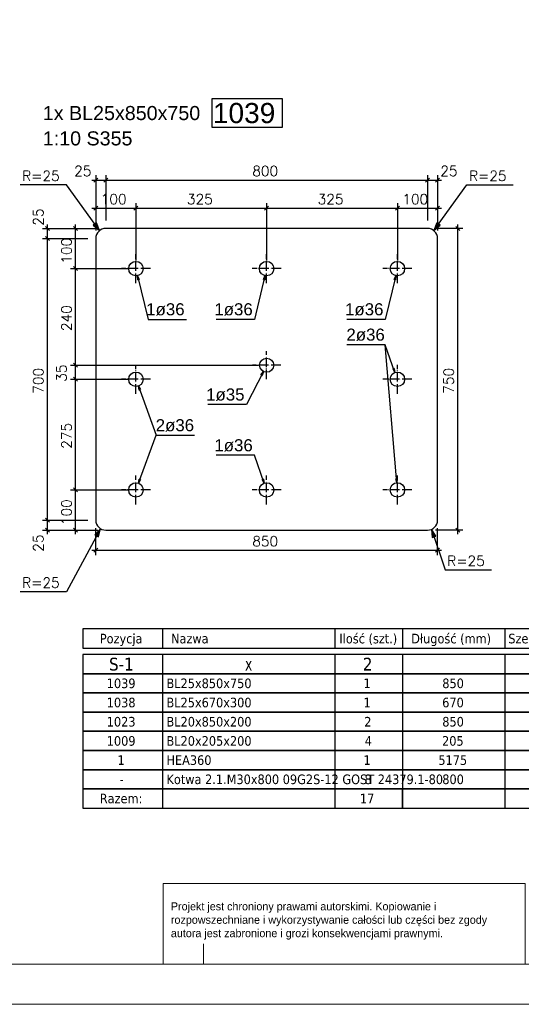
# Model space of a CAD drawing. Header units: millimetres. Extents: x 1814 to 94182, y 11562 to 49454.
# Tile 76 of 143: x 13903 to 14214, y 20272 to 20884. Entities that reach past the tile are written whole.
import ezdxf

# ---------------------------------------------------------------- set-up
doc = ezdxf.new("R2010")
doc.units = ezdxf.units.MM
doc.linetypes.add('ACAD_ISO04W100', pattern=[30, 24, -3, 0, -3])
for name, color, linetype in [('AS_DIM_ON', 7, 'Continuous'), ('odnośnik', 140, 'Continuous'), ('opis', 50, 'Continuous')]:
    doc.layers.add(name, color=color, linetype=linetype)
doc.layers.add('pomoc', color=210, linetype='Continuous', lineweight=9, plot=False)
doc.layers.add('ramka', color=84, linetype='Continuous', lineweight=15)
doc.layers.add('wymiar', color=135, linetype='Continuous', lineweight=9)
doc.styles.add('ARIAL', font='arial.ttf')
doc.styles.add('GENERATED_STYLE_4', font='txt')
doc.styles.add('ROMANS', font='romans')
doc.styles.add('Tahoma', font='tahoma.ttf', dxfattribs={"height": 3})

msp = doc.modelspace()

# ---------------------------------------------------------------- hatches: boundary and pattern name
at = {"layer": 'AS_DIM_ON'}
for points in [[(13952.223, 20752.839), (13950.306, 20757.623), (13948.28, 20756.158)], [(14160.099, 20752.839), (14164.042, 20756.158), (14162.016, 20757.623)], [(13952.921, 20567.641), (13949.438, 20563.842), (13951.635, 20562.65)], [(14158.649, 20567.252), (14159.051, 20562.114), (14161.422, 20562.908)]]:
    msp.add_hatch(color=8, dxfattribs=at).paths.add_polyline_path(points, flags=0)

# ---------------------------------------------------------------- linework, layer by layer
at = {"color": 145, "linetype": 'Continuous', "ltscale": 0.25}
for p, q in [((14156.161, 20754.236), (13956.161, 20754.236)), ((13949.911, 20747.986), (13949.911, 20572.986)), ((14162.411, 20572.986), (14162.411, 20747.986)), ((13956.161, 20566.736), (14156.161, 20566.736))]:
    msp.add_line(p, q, dxfattribs=at)
at = {"color": 10, "linetype": 'ACAD_ISO04W100', "ltscale": 0.25}
for p, q in [((13974.911, 20720.236), (13974.911, 20738.236)), ((13974.911, 20720.236), (13974.911, 20738.236)), ((14056.161, 20720.236), (14056.161, 20738.236)), ((14056.161, 20720.236), (14056.161, 20738.236)), ((14137.411, 20720.236), (14137.411, 20738.236)), ((14137.411, 20720.236), (14137.411, 20738.236)), ((13983.911, 20729.236), (13965.911, 20729.236)), ((13983.911, 20729.236), (13965.911, 20729.236)), ((13974.911, 20729.236), (13974.911, 20729.236)), ((14065.161, 20729.236), (14047.161, 20729.236)), ((14065.161, 20729.236), (14047.161, 20729.236)), ((14056.161, 20729.236), (14056.161, 20729.236)), ((14146.411, 20729.236), (14128.411, 20729.236)), ((14146.411, 20729.236), (14128.411, 20729.236)), ((14137.411, 20729.236), (14137.411, 20729.236)), ((14056.161, 20660.486), (14056.161, 20677.986)), ((14056.161, 20660.486), (14056.161, 20677.986)), ((13974.911, 20651.486), (13974.911, 20669.486)), ((13974.911, 20651.486), (13974.911, 20669.486)), ((14064.911, 20669.236), (14047.411, 20669.236)), ((14064.911, 20669.236), (14047.411, 20669.236)), ((14056.161, 20669.236), (14056.161, 20669.236)), ((14137.411, 20651.486), (14137.411, 20669.486)), ((14137.411, 20651.486), (14137.411, 20669.486)), ((13983.911, 20660.486), (13965.911, 20660.486)), ((13983.911, 20660.486), (13965.911, 20660.486)), ((13974.911, 20660.486), (13974.911, 20660.486)), ((14146.411, 20660.486), (14128.411, 20660.486)), ((14146.411, 20660.486), (14128.411, 20660.486)), ((14137.411, 20660.486), (14137.411, 20660.486)), ((13974.911, 20582.736), (13974.911, 20600.736)), ((13974.911, 20582.736), (13974.911, 20600.736)), ((14056.161, 20582.736), (14056.161, 20600.736)), ((14056.161, 20582.736), (14056.161, 20600.736)), ((14137.411, 20582.736), (14137.411, 20600.736)), ((14137.411, 20582.736), (14137.411, 20600.736)), ((13983.911, 20591.736), (13965.911, 20591.736)), ((13983.911, 20591.736), (13965.911, 20591.736)), ((13974.911, 20591.736), (13974.911, 20591.736)), ((14065.161, 20591.736), (14047.161, 20591.736)), ((14065.161, 20591.736), (14047.161, 20591.736)), ((14056.161, 20591.736), (14056.161, 20591.736)), ((14146.411, 20591.736), (14128.411, 20591.736)), ((14146.411, 20591.736), (14128.411, 20591.736)), ((14137.411, 20591.736), (14137.411, 20591.736))]:
    msp.add_line(p, q, dxfattribs=at)
at = {"color": 0, "linetype": 'ByBlock', "lineweight": -2}
for p, q in [((13976.127, 20722.329, -123.75), (13975.953, 20724.858, -123.75)), ((13975.953, 20724.858, -123.75), (13976.938, 20722.522, -123.75)), ((14054.134, 20722.522, -123.75), (14055.119, 20724.858, -123.75)), ((14055.119, 20724.858, -123.75), (14054.945, 20722.329, -123.75)), ((14135.384, 20722.522, -123.75), (14136.369, 20724.858, -123.75)), ((14136.369, 20724.858, -123.75), (14136.195, 20722.329, -123.75)), ((13976.127, 20722.329, -123.75), (13976.938, 20722.522, -123.75)), ((14054.134, 20722.522, -123.75), (14054.945, 20722.329, -123.75)), ((14135.384, 20722.522, -123.75), (14136.195, 20722.329, -123.75)), ((14052.641, 20663.315, -128.25), (14054.157, 20665.347, -128.25)), ((14052.641, 20663.315, -128.25), (14053.382, 20662.934, -128.25)), ((14054.157, 20665.347, -128.25), (14053.382, 20662.934, -128.25)), ((14135.499, 20667.233, -123.75), (14134.712, 20666.958, -123.75)), ((14135.929, 20664.735, -123.75), (14134.712, 20666.958, -123.75)), ((14135.499, 20667.233, -123.75), (14135.929, 20664.735, -123.75)), ((13976.9, 20653.761, -128.25), (13976.441, 20656.254, -128.25)), ((13976.441, 20656.254, -128.25), (13977.683, 20654.044, -128.25)), ((13976.9, 20653.761, -128.25), (13977.683, 20654.044, -128.25)), ((13976.474, 20595.956, -128.25), (13976.951, 20598.445, -128.25)), ((13977.733, 20598.156, -128.25), (13976.474, 20595.956, -128.25)), ((13977.733, 20598.156, -128.25), (13976.951, 20598.445, -128.25)), ((14054.249, 20598.483, -123.75), (14053.462, 20598.208, -123.75)), ((14054.679, 20595.985, -123.75), (14053.462, 20598.208, -123.75)), ((14054.249, 20598.483, -123.75), (14054.679, 20595.985, -123.75)), ((14137.247, 20598.746, -123.75), (14136.416, 20598.677, -123.75)), ((14137.038, 20596.221, -123.75), (14136.416, 20598.677, -123.75)), ((14137.247, 20598.746, -123.75), (14137.038, 20596.221, -123.75))]:
    msp.add_line(p, q, dxfattribs=at)
at = {"color": 7}
for p, q in [((14137.038, 20596.221), (14129.911, 20681.986)), ((13976.474, 20595.956), (13987.488, 20625.702))]:
    msp.add_line(p, q, dxfattribs=at)
at = {"color": 4}
msp.add_lwpolyline([(14022.11, 20817.186), (14065.957, 20817.186), (14065.957, 20834.686), (14022.11, 20834.686), (14022.11, 20817.186)], dxfattribs=at)
at = {"color": 7}
for points in [[(13975.953, 20724.858), (13982.411, 20697.736), (14006.292, 20697.736)], [(14055.119, 20724.858), (14048.661, 20697.736), (14024.78, 20697.736)], [(14136.369, 20724.858), (14129.911, 20697.736), (14106.03, 20697.736)], [(14135.929, 20664.735), (14129.911, 20681.986), (14106.03, 20681.986)], [(14054.157, 20665.347), (14043.555, 20644.775), (14019.673, 20644.775)], [(13976.441, 20656.254), (13987.488, 20625.702), (14011.37, 20625.702)], [(14054.679, 20595.985), (14048.661, 20613.236), (14024.78, 20613.236)]]:
    msp.add_lwpolyline(points, dxfattribs=at)
at = {"color": 145, "linetype": 'Continuous', "ltscale": 0.25}
for centre, radius in [((13974.911, 20729.236), 4.5), ((14056.161, 20729.236), 4.5), ((14137.411, 20729.236), 4.5), ((14056.161, 20669.236), 4.375), ((13974.911, 20660.486), 4.5), ((14137.411, 20660.486), 4.5), ((13974.911, 20591.736), 4.5), ((14056.161, 20591.736), 4.5), ((14137.411, 20591.736), 4.5)]:
    msp.add_circle(centre, radius, dxfattribs=at)
for centre, start, end in [((13956.161, 20747.986), 90, 180), ((14156.161, 20747.986), 0, 90), ((13956.161, 20572.986), 180, 270), ((14156.161, 20572.986), 270, 0)]:
    msp.add_arc(centre, 6.25, start, end, dxfattribs=at)
at = {"layer": 'AS_DIM_ON', "color": 8, "linetype": 'ByBlock', "lineweight": -2}
for p, q in [((13951.161, 20785.536), (13948.661, 20783.036)), ((13954.911, 20783.036), (13957.411, 20785.536)), ((13957.411, 20785.536), (13954.911, 20783.036)), ((14154.911, 20783.036), (14157.411, 20785.536)), ((14157.411, 20785.536), (14154.911, 20783.036)), ((14161.161, 20783.036), (14163.661, 20785.536)), ((13951.161, 20768.011), (13948.661, 20765.511)), ((13973.661, 20765.511), (13976.161, 20768.011)), ((13976.161, 20768.011), (13973.661, 20765.511)), ((14054.911, 20765.511), (14057.411, 20768.011)), ((14057.411, 20768.011), (14054.911, 20765.511)), ((14136.161, 20765.511), (14138.661, 20768.011)), ((14138.661, 20768.011), (14136.161, 20765.511)), ((14161.161, 20765.511), (14163.661, 20768.011)), ((13921.111, 20752.986), (13918.611, 20755.486)), ((13938.636, 20752.986), (13936.136, 20755.486)), ((14176.186, 20752.986), (14173.686, 20755.486)), ((13921.111, 20746.736), (13918.611, 20749.236)), ((13918.611, 20749.236), (13921.111, 20746.736)), ((13938.636, 20727.986), (13936.136, 20730.486)), ((13936.136, 20730.486), (13938.636, 20727.986)), ((13938.636, 20667.986), (13936.136, 20670.486)), ((13936.136, 20670.486), (13938.636, 20667.986)), ((13938.636, 20659.236), (13936.136, 20661.736)), ((13936.136, 20661.736), (13938.636, 20659.236)), ((13938.636, 20590.486), (13936.136, 20592.986)), ((13936.136, 20592.986), (13938.636, 20590.486)), ((13921.111, 20571.736), (13918.611, 20574.236)), ((13918.611, 20574.236), (13921.111, 20571.736)), ((13918.611, 20567.986), (13921.111, 20565.486)), ((13936.136, 20567.986), (13938.636, 20565.486)), ((14173.686, 20567.986), (14176.186, 20565.486)), ((13951.161, 20555.461), (13948.661, 20552.961)), ((14161.161, 20552.961), (14163.661, 20555.461))]:
    msp.add_line(p, q, dxfattribs=at)
at = {"layer": 'AS_DIM_ON', "color": 8}
for p, q in [((13949.911, 20787.411), (13949.911, 20752.986)), ((13956.161, 20787.411), (13956.161, 20759.236)), ((14156.161, 20787.411), (14156.161, 20759.236)), ((14162.411, 20787.411), (14162.411, 20752.986)), ((13947.411, 20784.286), (13956.161, 20784.286)), ((13956.161, 20784.286), (14156.161, 20784.286)), ((14156.161, 20784.286), (14164.911, 20784.286)), ((13947.411, 20766.761), (13974.911, 20766.761)), ((13949.911, 20769.886), (13949.911, 20752.986)), ((13974.911, 20769.886), (13974.911, 20734.236)), ((13974.911, 20766.761), (14056.161, 20766.761)), ((14056.161, 20769.886), (14056.161, 20734.236)), ((14056.161, 20766.761), (14137.411, 20766.761)), ((14137.411, 20769.886), (14137.411, 20734.236)), ((14137.411, 20766.761), (14164.911, 20766.761)), ((14162.411, 20769.886), (14162.411, 20752.986)), ((13916.736, 20754.236), (13951.161, 20754.236)), ((13919.861, 20747.986), (13919.861, 20756.736)), ((13934.261, 20754.236), (13951.161, 20754.236)), ((13937.386, 20729.236), (13937.386, 20756.736)), ((14178.061, 20754.236), (14161.161, 20754.236)), ((14174.936, 20564.236), (14174.936, 20756.736)), ((13916.736, 20747.986), (13944.911, 20747.986)), ((13919.861, 20572.986), (13919.861, 20747.986)), ((13934.261, 20729.236), (13969.911, 20729.236)), ((13937.386, 20669.236), (13937.386, 20729.236)), ((13934.261, 20669.236), (14051.161, 20669.236)), ((13937.386, 20660.486), (13937.386, 20669.236)), ((13934.261, 20660.486), (13969.911, 20660.486)), ((13937.386, 20591.736), (13937.386, 20660.486)), ((13934.261, 20591.736), (13969.911, 20591.736)), ((13937.386, 20564.236), (13937.386, 20591.736)), ((13916.736, 20572.986), (13944.911, 20572.986)), ((13919.861, 20564.236), (13919.861, 20572.986)), ((13916.736, 20566.736), (13951.161, 20566.736)), ((13934.261, 20566.736), (13951.161, 20566.736)), ((13949.911, 20551.086), (13949.911, 20567.986)), ((14178.061, 20566.736), (14161.161, 20566.736)), ((14162.411, 20551.086), (14162.411, 20567.986)), ((13947.411, 20554.211), (14164.911, 20554.211))]:
    msp.add_line(p, q, dxfattribs=at)
for points in [[(13952.223, 20752.839), (13931.667, 20781.26), (13902.857, 20781.26)], [(14160.099, 20752.839), (14180.655, 20781.26), (14209.465, 20781.26)], [(13952.223, 20752.839), (13950.306, 20757.623), (13948.28, 20756.158), (13952.223, 20752.839)], [(14160.099, 20752.839), (14164.042, 20756.158), (14162.016, 20757.623), (14160.099, 20752.839)], [(13952.921, 20567.641), (13931.667, 20528.462), (13902.857, 20528.462)], [(13952.921, 20567.641), (13949.438, 20563.842), (13951.635, 20562.65), (13952.921, 20567.641)], [(14158.649, 20567.252), (14167.096, 20542.021), (14195.906, 20542.021)], [(14158.649, 20567.252), (14159.051, 20562.114), (14161.422, 20562.908), (14158.649, 20567.252)]]:
    msp.add_lwpolyline(points, dxfattribs=at)
at = {"layer": 'odnośnik'}
for p, q in [((13941.804, 20505.325), (13941.804, 20493.396)), ((13991.417, 20505.325), (13941.804, 20505.325)), ((13991.417, 20505.325), (13991.417, 20493.396)), ((14098.509, 20505.325), (13991.417, 20505.325)), ((14098.509, 20505.325), (14098.509, 20493.396)), ((14140.534, 20505.325), (14098.509, 20505.325)), ((14140.534, 20505.325), (14140.534, 20493.396)), ((14204.156, 20505.325), (14140.534, 20505.325)), ((14204.156, 20505.325), (14204.156, 20493.396)), ((14267.774, 20505.325), (14204.156, 20505.325)), ((13941.804, 20493.396), (13991.417, 20493.396)), ((13991.417, 20493.396), (14098.509, 20493.396)), ((14098.509, 20493.396), (14140.534, 20493.396)), ((14140.534, 20493.396), (14204.156, 20493.396)), ((14204.156, 20493.396), (14267.774, 20493.396)), ((13941.804, 20489.442), (13941.804, 20477.514)), ((13991.417, 20489.442), (13941.804, 20489.442)), ((13991.417, 20489.442), (13991.417, 20477.514)), ((14098.509, 20489.442), (13991.417, 20489.442)), ((14098.509, 20489.442), (14098.509, 20477.514)), ((14140.534, 20489.442), (14098.509, 20489.442)), ((14140.534, 20489.442), (14140.534, 20477.514)), ((14204.156, 20489.442), (14140.534, 20489.442)), ((14204.156, 20489.442), (14204.156, 20477.514)), ((14267.774, 20489.442), (14204.156, 20489.442)), ((13941.804, 20477.514), (13991.417, 20477.514)), ((13941.804, 20477.514), (13941.804, 20465.586)), ((13991.417, 20477.514), (13941.804, 20477.514)), ((13991.417, 20477.514), (14098.509, 20477.514)), ((13991.417, 20477.514), (13991.417, 20465.586)), ((14098.509, 20477.514), (13991.417, 20477.514)), ((14098.509, 20477.514), (14140.534, 20477.514)), ((14098.509, 20477.514), (14098.509, 20465.586)), ((14140.534, 20477.514), (14098.509, 20477.514)), ((14140.534, 20477.514), (14204.156, 20477.514)), ((14140.534, 20477.514), (14140.534, 20465.586)), ((14204.156, 20477.514), (14140.534, 20477.514)), ((14204.156, 20477.514), (14267.774, 20477.514)), ((14204.156, 20477.514), (14204.156, 20465.586)), ((14267.774, 20477.514), (14204.156, 20477.514)), ((13941.804, 20465.586), (13991.417, 20465.586)), ((13941.804, 20465.586), (13941.804, 20453.657)), ((13991.417, 20465.586), (13941.804, 20465.586)), ((13991.417, 20465.586), (14098.509, 20465.586)), ((13991.417, 20465.586), (13991.417, 20453.657)), ((14098.509, 20465.586), (13991.417, 20465.586)), ((14098.509, 20465.586), (14140.534, 20465.586)), ((14098.509, 20465.586), (14098.509, 20453.657)), ((14140.534, 20465.586), (14098.509, 20465.586)), ((14140.534, 20465.586), (14204.156, 20465.586)), ((14140.534, 20465.586), (14140.534, 20453.657)), ((14204.156, 20465.586), (14140.534, 20465.586)), ((14204.156, 20465.586), (14267.774, 20465.586)), ((14204.156, 20465.586), (14204.156, 20453.657)), ((14267.774, 20465.586), (14204.156, 20465.586)), ((13941.804, 20453.657), (13991.417, 20453.657)), ((13941.804, 20453.657), (13941.804, 20441.729)), ((13991.417, 20453.657), (13941.804, 20453.657)), ((13991.417, 20453.657), (14098.509, 20453.657)), ((13991.417, 20453.657), (13991.417, 20441.729)), ((14098.509, 20453.657), (13991.417, 20453.657)), ((14098.509, 20453.657), (14140.534, 20453.657)), ((14098.509, 20453.657), (14098.509, 20441.729)), ((14140.534, 20453.657), (14098.509, 20453.657)), ((14140.534, 20453.657), (14204.156, 20453.657)), ((14140.534, 20453.657), (14140.534, 20441.729)), ((14204.156, 20453.657), (14140.534, 20453.657)), ((14204.156, 20453.657), (14267.774, 20453.657)), ((14204.156, 20453.657), (14204.156, 20441.729)), ((14267.774, 20453.657), (14204.156, 20453.657)), ((13941.804, 20441.729), (13991.417, 20441.729)), ((13941.804, 20441.729), (13941.804, 20429.801)), ((13991.417, 20441.729), (13941.804, 20441.729)), ((13991.417, 20441.729), (14098.509, 20441.729)), ((13991.417, 20441.729), (13991.417, 20429.801)), ((14098.509, 20441.729), (13991.417, 20441.729)), ((14098.509, 20441.729), (14140.534, 20441.729)), ((14098.509, 20441.729), (14098.509, 20429.801)), ((14140.534, 20441.729), (14098.509, 20441.729)), ((14140.534, 20441.729), (14204.156, 20441.729)), ((14140.534, 20441.729), (14140.534, 20429.801)), ((14204.156, 20441.729), (14140.534, 20441.729)), ((14204.156, 20441.729), (14267.774, 20441.729)), ((14204.156, 20441.729), (14204.156, 20429.801)), ((14267.774, 20441.729), (14204.156, 20441.729)), ((13941.804, 20429.801), (13991.417, 20429.801)), ((13941.804, 20429.801), (13941.804, 20417.872)), ((13991.417, 20429.801), (13941.804, 20429.801)), ((13991.417, 20429.801), (14098.509, 20429.801)), ((13991.417, 20429.801), (13991.417, 20417.872)), ((14098.509, 20429.801), (13991.417, 20429.801)), ((14098.509, 20429.801), (14140.534, 20429.801)), ((14098.509, 20429.801), (14098.509, 20417.872)), ((14140.534, 20429.801), (14098.509, 20429.801)), ((14140.534, 20429.801), (14204.156, 20429.801)), ((14140.534, 20429.801), (14140.534, 20417.872)), ((14204.156, 20429.801), (14140.534, 20429.801)), ((14204.156, 20429.801), (14267.774, 20429.801)), ((14204.156, 20429.801), (14204.156, 20417.872)), ((14267.774, 20429.801), (14204.156, 20429.801)), ((13941.804, 20417.872), (13991.417, 20417.872)), ((13941.804, 20417.872), (13941.804, 20405.944)), ((13991.417, 20417.872), (13941.804, 20417.872)), ((13991.417, 20417.872), (14098.509, 20417.872)), ((13991.417, 20417.872), (13991.417, 20405.944)), ((14098.509, 20417.872), (13991.417, 20417.872)), ((14098.509, 20417.872), (14140.534, 20417.872)), ((14098.509, 20417.872), (14098.509, 20405.944)), ((14140.534, 20417.872), (14098.509, 20417.872)), ((14140.534, 20417.872), (14204.156, 20417.872)), ((14140.534, 20417.872), (14140.534, 20405.944)), ((14204.156, 20417.872), (14140.534, 20417.872)), ((14204.156, 20417.872), (14267.774, 20417.872)), ((14204.156, 20417.872), (14204.156, 20405.944)), ((14267.774, 20417.872), (14204.156, 20417.872)), ((13941.804, 20405.944), (13991.417, 20405.944)), ((13941.804, 20405.944), (13941.804, 20394.016)), ((13991.417, 20405.944), (13941.804, 20405.944)), ((13991.417, 20405.944), (14098.509, 20405.944)), ((13991.417, 20405.944), (13991.417, 20394.016)), ((14098.509, 20405.944), (13991.417, 20405.944)), ((14098.509, 20405.944), (14140.534, 20405.944)), ((14098.509, 20405.944), (14098.509, 20394.016)), ((14140.534, 20405.944), (14098.509, 20405.944)), ((14140.534, 20405.944), (14204.156, 20405.944)), ((14140.534, 20394.016), (14140.534, 20405.944)), ((14140.534, 20405.944), (14140.534, 20394.016)), ((14204.156, 20405.944), (14140.534, 20405.944)), ((14204.156, 20405.944), (14267.774, 20405.944)), ((14204.156, 20405.944), (14204.156, 20394.016)), ((14267.774, 20405.944), (14204.156, 20405.944)), ((13941.804, 20394.016), (13991.417, 20394.016)), ((13991.417, 20394.016), (14098.509, 20394.016)), ((14098.509, 20394.016), (14140.534, 20394.016)), ((14140.534, 20394.016), (14204.156, 20394.016)), ((14204.156, 20394.016), (14267.774, 20394.016))]:
    msp.add_line(p, q, dxfattribs=at)
at = {"layer": 'pomoc'}
msp.add_lwpolyline([(13066.804, 21322.087), (14466.804, 21322.087), (14466.804, 20272.087), (13066.804, 20272.087)], close=True, dxfattribs=at)
at = {"layer": 'ramka', "linetype": 'Continuous'}
msp.add_line((14441.804, 20297.087), (13066.804, 20297.087), dxfattribs=at)
at = {"layer": 'ramka', "ltscale": 0.2}
msp.add_lwpolyline([(13991.804, 20297.087), (14216.804, 20297.087), (14216.804, 20347.087), (13991.804, 20347.087)], close=True, dxfattribs=at)
at = {"layer": 'wymiar'}
msp.add_line((14016.804, 20309.587), (14016.804, 20297.087), dxfattribs=at)

# ---------------------------------------------------------------- texts
at = {"color": 30, "style": 'ARIAL'}
for s, p in [('1x BL25x850x750 ', (13917.015, 20821.561)), ('1:10 S355', (13917.015, 20805.811))]:
    msp.add_text(s, height=8.75, dxfattribs=at).set_placement(p)
at = {"color": 4, "style": 'ARIAL'}
msp.add_text('1039', height=12.5, dxfattribs=at).set_placement((14022.709, 20819.686))
at = {"color": 7, "style": 'ARIAL'}
for s, p in [('1ø36', (13981.27, 20700.236)), ('1ø36', (14023.639, 20700.236)), ('1ø36', (14104.889, 20700.236)), ('2ø36', (14105.723, 20684.486)), ('1ø35', (14018.532, 20647.275)), ('2ø36', (13987.181, 20628.202)), ('1ø36', (14023.639, 20615.736))]:
    msp.add_text(s, height=7.5, dxfattribs=at).set_placement(p)
at = {"layer": 'AS_DIM_ON', "color": 9, "style": 'ROMANS'}
for s, p in [('25', (13936.499, 20786.786)), ('800', (14047.242, 20786.786)), ('25', (14164.119, 20786.786)), ('R=25', (13904.179, 20783.76)), ('R=25', (14181.977, 20783.76)), ('100', (13953.023, 20769.261)), ('325', (14006.609, 20769.261)), ('325', (14087.859, 20769.261)), ('100', (14140.523, 20769.261)), ('850', (14047.242, 20556.711)), ('R=25', (14168.418, 20544.521)), ('R=25', (13904.179, 20530.962))]:
    msp.add_text(s, height=6.25, dxfattribs=at).set_placement(p)
for s, p in [('25', (13917.361, 20755.943)), ('100', (13934.886, 20732.348)), ('240', (13934.886, 20690.408)), ('700', (13917.361, 20651.501)), ('35', (13931.761, 20658.91)), ('750', (14172.436, 20651.501)), ('275', (13934.886, 20617.283)), ('100', (13934.886, 20569.848)), ('25', (13917.361, 20553.324))]:
    msp.add_text(s, height=6.25, rotation=90, dxfattribs=at).set_placement(p)
at = {"layer": 'opis', "style": 'Tahoma'}
for s, height, p in [(' Ilość (szt.)', 5.96418, (14099.134, 20496.378)), ('Długość (mm)', 5.96418, (14146.017, 20496.378)), ('Szerokość (mm)', 5.96418, (14206.381, 20496.378)), ('Pozycja', 5.9642, (13952.451, 20496.378)), (' Nazwa', 5.9642, (13994.499, 20496.378)), ('S-1', 7.9522, (13958.18, 20479.502)), ('2', 7.952, (14115.954, 20479.502)), ('1039', 5.9642, (13956.749, 20468.568)), ('BL25x850x750', 5.96418, (13993.894, 20468.568)), ('1', 5.964, (14116.377, 20468.568)), ('850', 5.9642, (14165.332, 20468.568)), ('1038', 5.9642, (13956.749, 20456.639)), ('BL25x670x300', 5.96418, (13993.894, 20456.639)), ('1', 5.964, (14116.377, 20456.639)), ('670', 5.9642, (14165.287, 20456.639)), ('1023', 5.9642, (13956.749, 20444.711)), ('BL20x850x200', 5.96418, (13993.894, 20444.711)), ('2', 5.964, (14116.846, 20444.711)), ('850', 5.9642, (14165.332, 20444.711)), ('1009', 5.9642, (13956.749, 20432.783)), ('BL20x205x200', 5.96418, (13993.894, 20432.783)), ('4', 5.964, (14117.122, 20432.783)), ('205', 5.9642, (14165.191, 20432.783)), ('1', 5.964, (13963.466, 20420.854)), ('HEA360', 5.9642, (13993.894, 20420.854)), ('1', 5.964, (14116.377, 20420.854)), ('5175', 5.9642, (14162.892, 20420.854)), ('-', 5.964, (13964.76, 20408.926)), ('Kotwa 2.1.M30х800 09G2S-12 GOST 24379.1-80', 5.96418, (13993.894, 20408.926)), ('8', 5.964, (14116.986, 20408.926)), ('800', 5.9642, (14165.332, 20408.926)), ('Razem:', 5.9642, (13952.431, 20396.998)), ('17', 5.9642, (14114.138, 20396.998))]:
    msp.add_text(s, height=height, dxfattribs=at).set_placement(p)
at = {"layer": 'opis', "style": 'Tahoma', "width": 0.8}
msp.add_text('x', height=7.952, dxfattribs=at).set_placement((14042.754, 20479.502))
at = {"layer": 'opis', "linetype": 'Continuous', "insert": (13996.633, 20323.872), "char_height": 10, "width": 216.34501, "attachment_point": 4, "rotation": 0.00118, "style": 'GENERATED_STYLE_4'}
msp.add_mtext('\\A1;{\\fCentury Gothic|b0|i0|c238|p34;\\H0.5x;Projekt jest chroniony prawami autorskimi. Kopiowanie i rozpowszechniane i wykorzystywanie całości lub części bez zgody autora jest zabronione i grozi konsekwencjami prawnymi.}', dxfattribs=at)

doc.saveas('drawing.dxf')
